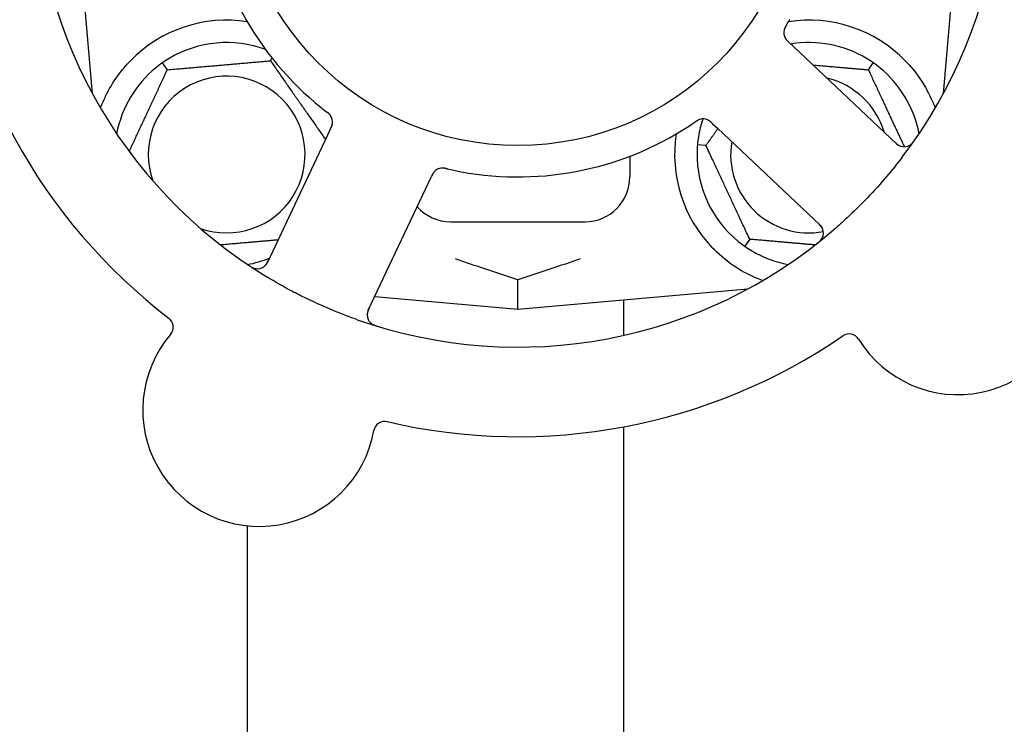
# Model space of a CAD drawing. Header units: inches. Extents: x 5 to 1128, y -85 to 748.
# Tile 59 of 256: x 125.84 to 128.59, y 224.73 to 226.7. Entities that reach past the tile are written whole.
import ezdxf

# ---------------------------------------------------------------- set-up
doc = ezdxf.new("R2010")
doc.units = ezdxf.units.IN
doc.header["$LTSCALE"] = 32
doc.header["$MEASUREMENT"] = 0
doc.layers.add('Dimension (ANSI)', color=7, linetype='Continuous', lineweight=25)
doc.layers.add('Visible (ANSI)', color=7, linetype='Continuous', lineweight=30)
doc.styles.add('Note Text (ANSI)', font='tahoma.ttf')
doc.dimstyles.new('SB Fraction-16 (ANSI)', dxfattribs={"dimscale": 32, "dimtxt": 0.125, "dimasz": 0.098425, "dimexe": 0.125, "dimexo": 0.0625, "dimgap": 0.031496, "dimtad": 0, "dimtih": 1, "dimtoh": 1, "dimdec": 4, "dimrnd": 1e-08, "dimzin": 0, "dimdsep": 46, "dimlunit": 5, "dimtxsty": 'Note Text (ANSI)', "dimcen": 0.09, "dimdle": 0.393701, "dimclrd": 256, "dimclre": 256, "dimclrt": 256, "dimadec": 0, "dimazin": 3, "dimtfac": 0.96, "dimtofl": 0, "dimtmove": 0, "dimatfit": 3, "dimfxl": 1, "dimfrac": 2, "dimtolj": 1, "dimtzin": 12, "dimlwd": -1, "dimlwe": -1, "dimarcsym": 0})

# ---------------------------------------------------------------- blocks, each defined once
blk = doc.blocks.new('*D16')
at = {"layer": 'Defpoints', "color": 0, "transparency": 16777216}
for p in [(170.3073, 471.9837), (79.417, 159.272), (130.3698, 159.272)]:
    blk.add_point(p, dxfattribs=at)
at = {"layer": 'Dimension (ANSI)', "transparency": 16777216}
for p, q in [((168.3073, 471.9837), (75.417, 471.9837)), ((79.417, 468.8341), (79.417, 327.6609)), ((79.417, 162.4216), (79.417, 320.5948)), ((128.3698, 159.272), (75.417, 159.272))]:
    blk.add_line(p, q, dxfattribs=at)
for points in [[(78.8921, 468.8341), (79.9419, 468.8341), (79.417, 471.9837)], [(78.8921, 162.4216), (79.9419, 162.4216), (79.417, 159.272)]]:
    blk.add_solid(points, dxfattribs=at)
at = {"layer": 'Dimension (ANSI)', "transparency": 16777216, "insert": (67.2142, 326.653), "char_height": 4, "attachment_point": 1, "style": 'Note Text (ANSI)'}
blk.add_mtext('\\A1;312 11/16', dxfattribs=at)

msp = doc.modelspace()

# ---------------------------------------------------------------- linework, layer by layer
at = {"layer": 'Visible (ANSI)'}
for p, q in [((125.98925, 227.1342), (126.04542, 226.49222)), ((128.42059, 226.49222), (128.47675, 227.1342)), ((128.0037, 226.62158), (127.98922, 226.63523)), ((128.28964, 226.35196), (128.0037, 226.62158)), ((126.5425, 226.58333), (126.54643, 226.59176)), ((126.25493, 226.55817), (126.24126, 226.57769)), ((128.21108, 226.55817), (128.22474, 226.57769)), ((126.04368, 226.49545), (126.04514, 226.49545)), ((128.42087, 226.49545), (128.42233, 226.49545)), ((127.77555, 226.40857), (127.79, 226.39494)), ((127.79, 226.39494), (128.07595, 226.12532)), ((126.70204, 226.37602), (126.53399, 226.02075)), ((126.71054, 226.39398), (126.70204, 226.37602)), ((127.75793, 226.34686), (127.73419, 226.34894)), ((127.5455, 226.31691), (127.5455, 226.2592)), ((126.98363, 226.24281), (126.99214, 226.2608)), ((126.81557, 225.88755), (126.98363, 226.24281)), ((127.0455, 226.1342), (127.4205, 226.1342)), ((127.87993, 226.08523), (127.86626, 226.06572)), ((127.233, 225.89045), (127.233, 225.97192)), ((127.233, 225.89045), (127.87499, 225.94662)), ((126.83348, 225.92541), (127.233, 225.89045)), ((127.528, 225.91626), (127.528, 225.81683)), ((127.528, 225.56163), (127.528, 211.52808)), ((126.478, 225.28549), (126.478, 211.52808))]:
    msp.add_line(p, q, dxfattribs=at)
msp.add_circle((127.233, 227.1342), 0.7875, dxfattribs=at)
for centre, radius, start, end in [((127.233, 227.1342), 1.35, 322.62287, 22.74397), ((127.233, 227.1342), 1.35, 178.62287, 238.74397), ((127.233, 227.1342), 0.875, 186.19111, 231.17573), ((127.233, 227.1342), 1.6, 184.81714, 232.5497), ((126.4205, 226.3217), 0.375, 81.21293, 135.72238), ((128.0455, 226.3217), 0.375, 44.27762, 98.78707), ((128.00646, 226.66192), 0.03125, 167.46904, 209.46837), ((126.4205, 226.3217), 0.3125, 69.72028, 120.84193), ((128.0455, 226.3217), 0.3125, 59.15807, 99.35248), ((126.4205, 226.3217), 0.3125, 129.15807, 169.28378), ((128.0455, 226.3217), 0.3125, 10.71622, 50.84193), ((126.4205, 226.3217), 0.21875, 250.34111, 199.65889), ((128.0455, 226.3217), 0.21875, 16.71618, 76.65066), ((126.68477, 226.41258), 0.03125, 352.67765, 34.13682), ((127.233, 227.1342), 0.875, 258.19111, 303.17573), ((128.0455, 226.3217), 0.3125, 161.46237, 170.84193), ((127.74989, 226.38981), 0.03125, 64.67765, 106.13682), ((128.0455, 226.3217), 0.375, 171.21293, 223.75453), ((128.0455, 226.3217), 0.21875, 170.57954, 280.53406), ((128.31108, 226.3747), 0.03125, 226.68342, 324.83549), ((128.0455, 226.3217), 0.3125, 179.15807, 230.84193), ((127.02285, 226.25265), 0.03125, 95.46904, 137.46837), ((127.4205, 226.2592), 0.125, 270, 0), ((128.46078, 225.97653), 0.325, 211.56477, 61.80207), ((127.0455, 226.2592), 0.125, 221.64189, 270), ((128.05451, 226.10259), 0.03125, 308.53135, 46.68342), ((127.233, 227.1342), 1.35, 250.62287, 310.74397), ((128.0455, 226.3217), 0.3125, 239.15807, 259.28378), ((126.4205, 226.3217), 0.3125, 280.71622, 292.42184), ((126.50574, 226.03412), 0.03125, 236.53135, 334.68342), ((126.84382, 225.87419), 0.03125, 154.68342, 252.83549), ((126.24024, 225.83983), 0.03125, 319.56477, 52.51231), ((126.51139, 225.60877), 0.325, 139.56477, 349.80207), ((128.15724, 225.79004), 0.03125, 31.56477, 124.51231), ((127.233, 227.1342), 1.6, 256.81714, 304.5497), ((126.86202, 225.5457), 0.03125, 76.85452, 169.80207)]:
    msp.add_arc(centre, radius, start, end, dxfattribs=at)
for points, knots in [([(127.98286, 226.68328), (127.98311, 226.68368), (127.98337, 226.68412), (127.98365, 226.68459), (127.98617, 226.6888), (127.98956, 226.69457), (127.99223, 226.69923)], [0.48080563, 0.48080563, 0.48080563, 0.48080563, 0.5329828, 0.5329828, 0.5329828, 1, 1, 1, 1]), ([(127.98284, 226.68324), (127.98269, 226.68299), (127.98253, 226.68273), (127.98212, 226.68203), (127.98186, 226.6816), (127.98105, 226.68023), (127.98051, 226.67928), (127.97941, 226.67729), (127.97885, 226.67622), (127.97783, 226.67409), (127.97739, 226.67306), (127.9766, 226.671), (127.97631, 226.67004), (127.97599, 226.66884), (127.97592, 226.6685), (127.97586, 226.66825)], [0.001596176, 0.001596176, 0.001596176, 0.001596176, 0.00393777, 0.00393777, 0.007842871, 0.007842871, 0.016055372, 0.016055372, 0.025513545, 0.025513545, 0.037191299, 0.037191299, 0.054193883, 0.054193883, 0.061558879, 0.061558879, 0.061558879, 0.061558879]), ([(127.98284, 226.68324), (127.98256, 226.68277), (127.98228, 226.68231), (127.98172, 226.68137), (127.98144, 226.6809), (127.98052, 226.67934), (127.97989, 226.67823), (127.97891, 226.6764), (127.97853, 226.67564), (127.9777, 226.67389), (127.9773, 226.67295), (127.97668, 226.67126), (127.97643, 226.67049), (127.97608, 226.66925), (127.97596, 226.66873), (127.97589, 226.66842), (127.97588, 226.66838), (127.97588, 226.66836), (127.97588, 226.66836), (127.97588, 226.66836)], [0, 0, 0, 0, 0.004180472, 0.004180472, 0.008305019, 0.008305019, 0.018114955, 0.018114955, 0.025612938, 0.025612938, 0.036850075, 0.036850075, 0.047489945, 0.047489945, 0.056089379, 0.056089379, 0.05828692, 0.05828692, 0.058652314, 0.058652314, 0.058652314, 0.058652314]), ([(127.97865, 226.64768), (127.97869, 226.6476), (127.97874, 226.64751), (127.97889, 226.64724), (127.97899, 226.64704), (127.97949, 226.64617), (127.97999, 226.64538), (127.9813, 226.64353), (127.98219, 226.6424), (127.98413, 226.64022), (127.98518, 226.63913), (127.98673, 226.6376), (127.98722, 226.63712), (127.98797, 226.63642), (127.98822, 226.63618), (127.98871, 226.63571), (127.98895, 226.63549), (127.98919, 226.63526)], [0.038929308, 0.038929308, 0.038929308, 0.038929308, 0.040726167, 0.040726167, 0.043941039, 0.043941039, 0.054249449, 0.054249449, 0.066768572, 0.066768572, 0.07820649, 0.07820649, 0.083402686, 0.083402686, 0.086046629, 0.086046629, 0.08863019, 0.08863019, 0.08863019, 0.08863019]), ([(127.97903, 226.64696), (127.97903, 226.64696), (127.97903, 226.64695), (127.97906, 226.64689), (127.97917, 226.64669), (127.97952, 226.6461), (127.9798, 226.64563), (127.98046, 226.64461), (127.98085, 226.64407), (127.98136, 226.64338), (127.9815, 226.64321), (127.98248, 226.64197), (127.9837, 226.6406), (127.98578, 226.63851), (127.98641, 226.6379), (127.98741, 226.63695), (127.98775, 226.63662), (127.98846, 226.63595), (127.98883, 226.6356), (127.98919, 226.63526)], [0.028019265, 0.028019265, 0.028019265, 0.028019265, 0.028672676, 0.028672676, 0.033062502, 0.033062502, 0.040781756, 0.040781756, 0.051074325, 0.051074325, 0.054504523, 0.054504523, 0.075062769, 0.075062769, 0.083066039, 0.083066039, 0.087153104, 0.087153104, 0.091266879, 0.091266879, 0.091266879, 0.091266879]), ([(126.06917, 226.4528), (126.0732, 226.4636), (126.07792, 226.47463), (126.0915, 226.50275), (126.10286, 226.52238), (126.12721, 226.5561), (126.13935, 226.57052), (126.15202, 226.5835)], [1.39731378, 1.39731378, 1.39731378, 1.39731378, 1.49356897, 1.49356897, 1.66386875, 1.66386875, 1.79881771, 1.79881771, 1.79881771, 1.79881771]), ([(128.31399, 226.5835), (128.32875, 226.56836), (128.34267, 226.55141), (128.36944, 226.5124), (128.38135, 226.48999), (128.3924, 226.46426), (128.39469, 226.45855), (128.39684, 226.4528)], [0.55181372, 0.55181372, 0.55181372, 0.55181372, 0.71000954, 0.71000954, 0.90366002, 0.90366002, 0.95550669, 0.95550669, 0.95550669, 0.95550669]), ([(126.71105, 226.42949), (126.71093, 226.42968), (126.71076, 226.42993), (126.71025, 226.43065), (126.70986, 226.43116), (126.70901, 226.4322), (126.70855, 226.43273), (126.70758, 226.43376), (126.70709, 226.43425), (126.70588, 226.43541), (126.70511, 226.4361), (126.70395, 226.43709), (126.70361, 226.43739), (126.70232, 226.43845), (126.70135, 226.43922), (126.70007, 226.44021), (126.69976, 226.44046), (126.6993, 226.44081), (126.69916, 226.44092), (126.69902, 226.44103)], [0.044252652, 0.044252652, 0.044252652, 0.044252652, 0.050671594, 0.050671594, 0.061250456, 0.061250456, 0.071050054, 0.071050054, 0.078610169, 0.078610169, 0.087196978, 0.087196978, 0.090753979, 0.090753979, 0.100050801, 0.100050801, 0.10314767, 0.10314767, 0.10451733, 0.10451733, 0.10451733, 0.10451733]), ([(126.71085, 226.42981), (126.71085, 226.42981), (126.71083, 226.42983), (126.71076, 226.42994), (126.71068, 226.43006), (126.71042, 226.43043), (126.71021, 226.43072), (126.70947, 226.4317), (126.70887, 226.43243), (126.70751, 226.43389), (126.70676, 226.43463), (126.70496, 226.43628), (126.70385, 226.43723), (126.70165, 226.439), (126.70055, 226.43985), (126.69932, 226.44079), (126.69917, 226.44091), (126.69902, 226.44103)], [0.030853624, 0.030853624, 0.030853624, 0.030853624, 0.032941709, 0.032941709, 0.03638518, 0.03638518, 0.042347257, 0.042347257, 0.055267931, 0.055267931, 0.065838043, 0.065838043, 0.077516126, 0.077516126, 0.087897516, 0.087897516, 0.089364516, 0.089364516, 0.089364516, 0.089364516]), ([(126.71054, 226.39398), (126.71077, 226.39446), (126.711, 226.39494), (126.71144, 226.39587), (126.71165, 226.39633), (126.71213, 226.39737), (126.71239, 226.39793), (126.71329, 226.39997), (126.71383, 226.4013), (126.71459, 226.4034), (126.71488, 226.40433), (126.71531, 226.40604), (126.71547, 226.40679), (126.71569, 226.40805), (126.71577, 226.40861), (126.71581, 226.40893), (126.71581, 226.40898), (126.71581, 226.40898), (126.71581, 226.40898), (126.71581, 226.40898)], [0, 0, 0, 0, 0.004355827, 0.004355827, 0.008687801, 0.008687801, 0.014307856, 0.014307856, 0.029588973, 0.029588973, 0.043844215, 0.043844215, 0.054171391, 0.054171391, 0.061954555, 0.061954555, 0.063871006, 0.063871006, 0.063878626, 0.063878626, 0.063878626, 0.063878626]), ([(126.71056, 226.39402), (126.71069, 226.39429), (126.71081, 226.39456), (126.71151, 226.39604), (126.71209, 226.39729), (126.71324, 226.39992), (126.71381, 226.40133), (126.71469, 226.40388), (126.71503, 226.40506), (126.71555, 226.40727), (126.71573, 226.40835), (126.71584, 226.40926), (126.71586, 226.40939), (126.71587, 226.4095)], [0, 0, 0, 0, 0.002309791, 0.002309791, 0.012623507, 0.012623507, 0.024338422, 0.024338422, 0.035397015, 0.035397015, 0.047442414, 0.047442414, 0.049661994, 0.049661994, 0.049661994, 0.049661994]), ([(127.74193, 226.42003), (127.74171, 226.41997), (127.74142, 226.41989), (127.74058, 226.41962), (127.73997, 226.41941), (127.73872, 226.41892), (127.73807, 226.41865), (127.7368, 226.41804), (127.73618, 226.41773), (127.7347, 226.41694), (127.73381, 226.41642), (127.73251, 226.41563), (127.73212, 226.41539), (127.73071, 226.4145), (127.72968, 226.41381), (127.72834, 226.4129), (127.72801, 226.41268), (127.72753, 226.41235), (127.72739, 226.41225), (127.72724, 226.41215)], [0.044252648, 0.044252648, 0.044252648, 0.044252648, 0.050671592, 0.050671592, 0.061250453, 0.061250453, 0.071050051, 0.071050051, 0.078610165, 0.078610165, 0.087196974, 0.087196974, 0.090753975, 0.090753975, 0.100050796, 0.100050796, 0.103147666, 0.103147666, 0.104517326, 0.104517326, 0.104517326, 0.104517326]), ([(127.74157, 226.41994), (127.74157, 226.41994), (127.74154, 226.41993), (127.74141, 226.41989), (127.74127, 226.41985), (127.74084, 226.41972), (127.7405, 226.41961), (127.73933, 226.41921), (127.73846, 226.41886), (127.73665, 226.41802), (127.73572, 226.41754), (127.73359, 226.41633), (127.73235, 226.41557), (127.72998, 226.41403), (127.72883, 226.41324), (127.72756, 226.41237), (127.7274, 226.41226), (127.72724, 226.41215)], [0.030853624, 0.030853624, 0.030853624, 0.030853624, 0.032941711, 0.032941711, 0.036385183, 0.036385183, 0.042347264, 0.042347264, 0.055267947, 0.055267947, 0.065838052, 0.065838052, 0.077516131, 0.077516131, 0.087897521, 0.087897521, 0.089364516, 0.089364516, 0.089364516, 0.089364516]), ([(127.77551, 226.4086), (127.7753, 226.40881), (127.77508, 226.40901), (127.77389, 226.41013), (127.77288, 226.41107), (127.77073, 226.41297), (127.76956, 226.41395), (127.76741, 226.41557), (127.76639, 226.41626), (127.76446, 226.41744), (127.76349, 226.41794), (127.76265, 226.41833), (127.76253, 226.41839), (127.76243, 226.41843)], [0, 0, 0, 0, 0.002309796, 0.002309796, 0.012623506, 0.012623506, 0.024338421, 0.024338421, 0.035397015, 0.035397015, 0.047442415, 0.047442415, 0.049661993, 0.049661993, 0.049661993, 0.049661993]), ([(127.77554, 226.40857), (127.77516, 226.40893), (127.77477, 226.4093), (127.77402, 226.41001), (127.77365, 226.41035), (127.77282, 226.41112), (127.77235, 226.41155), (127.7707, 226.41304), (127.7696, 226.41396), (127.76784, 226.41533), (127.76704, 226.41589), (127.76555, 226.41683), (127.76489, 226.41722), (127.76376, 226.41782), (127.76325, 226.41806), (127.76295, 226.4182), (127.76291, 226.41822), (127.76291, 226.41822), (127.76291, 226.41822), (127.76291, 226.41822)], [0, 0, 0, 0, 0.004355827, 0.004355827, 0.0086878, 0.0086878, 0.014307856, 0.014307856, 0.029588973, 0.029588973, 0.043844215, 0.043844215, 0.054171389, 0.054171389, 0.061954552, 0.061954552, 0.063871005, 0.063871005, 0.063878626, 0.063878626, 0.063878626, 0.063878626]), ([(128.28374, 226.35753), (128.28443, 226.35688), (128.28512, 226.35623), (128.28783, 226.35372), (128.28988, 226.35193), (128.2935, 226.34917), (128.29512, 226.34809), (128.2979, 226.34651), (128.2992, 226.34589), (128.30132, 226.34505), (128.30213, 226.34478), (128.303, 226.34452), (128.30318, 226.34447), (128.30334, 226.34442)], [0, 0, 0, 0, 0.007248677, 0.007248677, 0.028564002, 0.028564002, 0.04748221, 0.04748221, 0.065361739, 0.065361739, 0.076705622, 0.076705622, 0.079955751, 0.079955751, 0.079955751, 0.079955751]), ([(128.32626, 226.34738), (128.32651, 226.34753), (128.32682, 226.34771), (128.32783, 226.34835), (128.3286, 226.34889), (128.33025, 226.35018), (128.33121, 226.35101), (128.33277, 226.35255), (128.33326, 226.35306), (128.33445, 226.35435), (128.33518, 226.35518), (128.33666, 226.35698), (128.33744, 226.35798), (128.33861, 226.35955), (128.33904, 226.36015), (128.33988, 226.36134), (128.34029, 226.36192), (128.3407, 226.36251)], [0.051298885, 0.051298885, 0.051298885, 0.051298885, 0.057269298, 0.057269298, 0.069785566, 0.069785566, 0.083632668, 0.083632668, 0.089458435, 0.089458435, 0.09782017, 0.09782017, 0.107290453, 0.107290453, 0.113094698, 0.113094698, 0.118968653, 0.118968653, 0.118968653, 0.118968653]), ([(128.30579, 226.31467), (128.29187, 226.29645), (128.27758, 226.2787), (128.24548, 226.24083), (128.22731, 226.22064), (128.19007, 226.18172), (128.17128, 226.16321), (128.13959, 226.13376), (128.12698, 226.12247), (128.11412, 226.1114)], [-0.73117336, -0.73117336, -0.73117336, -0.73117336, -0.55242948, -0.55242948, -0.34016147, -0.34016147, -0.13232742, -0.13232742, 0, 0, 0, 0]), ([(127.00071, 226.2747), (127.00064, 226.27464), (127.00057, 226.27456), (127.00036, 226.27434), (127.00021, 226.27418), (126.99954, 226.27344), (126.99893, 226.27272), (126.99758, 226.2709), (126.99679, 226.26971), (126.99531, 226.26719), (126.9946, 226.26585), (126.99362, 226.2639), (126.99332, 226.26329), (126.99288, 226.26236), (126.99273, 226.26205), (126.99244, 226.26144), (126.9923, 226.26114), (126.99216, 226.26084)], [0.038929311, 0.038929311, 0.038929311, 0.038929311, 0.040726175, 0.040726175, 0.043941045, 0.043941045, 0.054249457, 0.054249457, 0.066768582, 0.066768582, 0.078206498, 0.078206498, 0.083402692, 0.083402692, 0.086046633, 0.086046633, 0.088630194, 0.088630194, 0.088630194, 0.088630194]), ([(127.00014, 226.27412), (127.00014, 226.27412), (127.00014, 226.27412), (127.00009, 226.27407), (126.99993, 226.2739), (126.99947, 226.27339), (126.99912, 226.27298), (126.99835, 226.27203), (126.99795, 226.2715), (126.99746, 226.2708), (126.99734, 226.27062), (126.99646, 226.26929), (126.99554, 226.26771), (126.9942, 226.26509), (126.99381, 226.2643), (126.99321, 226.26306), (126.993, 226.26263), (126.99259, 226.26175), (126.99237, 226.26129), (126.99216, 226.26084)], [0.028019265, 0.028019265, 0.028019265, 0.028019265, 0.028672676, 0.028672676, 0.033062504, 0.033062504, 0.040781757, 0.040781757, 0.051074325, 0.051074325, 0.054504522, 0.054504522, 0.07506277, 0.07506277, 0.083066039, 0.083066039, 0.087153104, 0.087153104, 0.091266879, 0.091266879, 0.091266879, 0.091266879]), ([(127.03583, 226.28171), (127.03554, 226.28177), (127.03524, 226.28184), (127.03446, 226.28202), (127.03396, 226.28213), (127.03241, 226.28248), (127.03134, 226.28271), (127.0291, 226.28313), (127.02792, 226.28333), (127.02558, 226.28365), (127.02446, 226.28375), (127.02225, 226.28386), (127.02125, 226.28384), (127.02001, 226.28377), (127.01967, 226.28374), (127.01942, 226.28371)], [0.001596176, 0.001596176, 0.001596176, 0.001596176, 0.003937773, 0.003937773, 0.007842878, 0.007842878, 0.016055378, 0.016055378, 0.025513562, 0.025513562, 0.03719134, 0.03719134, 0.0541939, 0.0541939, 0.061558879, 0.061558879, 0.061558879, 0.061558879]), ([(127.03583, 226.28171), (127.0353, 226.28183), (127.03476, 226.28195), (127.0337, 226.2822), (127.03317, 226.28232), (127.0314, 226.28271), (127.03015, 226.28296), (127.02811, 226.28333), (127.02726, 226.28346), (127.02534, 226.28371), (127.02433, 226.28379), (127.02253, 226.28387), (127.02172, 226.28387), (127.02043, 226.28381), (127.0199, 226.28377), (127.01958, 226.28373), (127.01954, 226.28373), (127.01953, 226.28373), (127.01953, 226.28373), (127.01953, 226.28373)], [0, 0, 0, 0, 0.004180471, 0.004180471, 0.008305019, 0.008305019, 0.018114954, 0.018114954, 0.025612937, 0.025612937, 0.036850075, 0.036850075, 0.047489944, 0.047489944, 0.05608938, 0.05608938, 0.05828692, 0.05828692, 0.058652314, 0.058652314, 0.058652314, 0.058652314]), ([(127.03587, 226.2817), (127.03633, 226.28159), (127.03683, 226.28148), (127.03736, 226.28135), (127.04214, 226.28026), (127.04867, 226.27882), (127.05394, 226.27772)], [0.48080563, 0.48080563, 0.48080563, 0.48080563, 0.5329828, 0.5329828, 0.5329828, 1, 1, 1, 1]), ([(128.08425, 226.11218), (128.08415, 226.11246), (128.08403, 226.11281), (128.08338, 226.11448), (128.08263, 226.11607), (128.081, 226.11879), (128.08015, 226.12004), (128.07776, 226.12309), (128.07613, 226.12492), (128.07363, 226.12746), (128.07288, 226.12819), (128.07143, 226.12958), (128.07073, 226.13024), (128.07004, 226.1309)], [0.058736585, 0.058736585, 0.058736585, 0.058736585, 0.064782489, 0.064782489, 0.086145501, 0.086145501, 0.103238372, 0.103238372, 0.123434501, 0.123434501, 0.131598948, 0.131598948, 0.13893919, 0.13893919, 0.13893919, 0.13893919]), ([(128.06843, 226.07375), (128.06893, 226.07414), (128.06941, 226.07452), (128.07072, 226.07557), (128.07156, 226.07625), (128.07308, 226.07755), (128.07377, 226.07816), (128.07551, 226.07977), (128.07655, 226.0808), (128.07829, 226.08267), (128.07903, 226.08353), (128.08022, 226.08505), (128.0807, 226.08572), (128.08162, 226.08711), (128.08202, 226.0878), (128.08244, 226.08859), (128.08253, 226.08876), (128.0826, 226.08891)], [0, 0, 0, 0, 0.005149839, 0.005149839, 0.013554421, 0.013554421, 0.020527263, 0.020527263, 0.031641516, 0.031641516, 0.041623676, 0.041623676, 0.051235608, 0.051235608, 0.063734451, 0.063734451, 0.067355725, 0.067355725, 0.067355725, 0.067355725]), ([(127.91609, 225.96982), (127.90947, 225.97223), (127.90284, 225.97483), (127.87675, 225.98612), (127.85471, 225.99783), (127.81245, 226.02682), (127.79219, 226.04403), (127.77464, 226.06236)], [1.38940877, 1.38940877, 1.38940877, 1.38940877, 1.45134152, 1.45134152, 1.64787025, 1.64787025, 1.84130789, 1.84130789, 1.84130789, 1.84130789]), ([(126.48262, 226.01196), (126.48314, 226.01161), (126.48365, 226.01127), (126.48506, 226.01035), (126.48596, 226.00976), (126.48766, 226.00872), (126.48846, 226.00825), (126.49052, 226.00709), (126.49183, 226.00642), (126.49414, 226.00534), (126.49519, 226.00491), (126.497, 226.00425), (126.49779, 226.004), (126.49939, 226.00355), (126.50017, 226.00338), (126.50106, 226.00322), (126.50125, 226.00319), (126.50141, 226.00317)], [0, 0, 0, 0, 0.005149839, 0.005149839, 0.013554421, 0.013554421, 0.020527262, 0.020527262, 0.031641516, 0.031641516, 0.041623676, 0.041623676, 0.051235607, 0.051235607, 0.06373445, 0.06373445, 0.067355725, 0.067355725, 0.067355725, 0.067355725]), ([(126.52405, 226.0088), (126.52429, 226.00898), (126.52458, 226.0092), (126.52597, 226.01033), (126.52725, 226.01154), (126.52933, 226.01392), (126.53026, 226.01512), (126.53243, 226.01834), (126.53366, 226.02045), (126.5353, 226.02362), (126.53576, 226.02456), (126.53664, 226.02636), (126.53705, 226.02723), (126.53746, 226.0281)], [0.058736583, 0.058736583, 0.058736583, 0.058736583, 0.064782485, 0.064782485, 0.086145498, 0.086145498, 0.103238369, 0.103238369, 0.123434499, 0.123434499, 0.131598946, 0.131598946, 0.138939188, 0.138939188, 0.138939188, 0.138939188]), ([(126.78509, 225.86067), (126.77688, 225.86356), (126.76869, 225.86653), (126.73745, 225.8782), (126.7148, 225.88738), (126.67583, 225.90441), (126.65944, 225.91197), (126.62938, 225.92657), (126.61569, 225.93351), (126.57865, 225.95309), (126.55549, 225.96621), (126.53254, 225.98014)], [-0.73117437, -0.73117437, -0.73117437, -0.73117437, -0.66329539, -0.66329539, -0.47009836, -0.47009836, -0.32966499, -0.32966499, -0.20932583, -0.20932583, 0, 0, 0, 0]), ([(126.81904, 225.89488), (126.81863, 225.89403), (126.81823, 225.89317), (126.81668, 225.88982), (126.81561, 225.88732), (126.8141, 225.88302), (126.81358, 225.88114), (126.81293, 225.87802), (126.81275, 225.87658), (126.8126, 225.87431), (126.81259, 225.87345), (126.81262, 225.87255), (126.81262, 225.87236), (126.81263, 225.87219)], [0, 0, 0, 0, 0.007248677, 0.007248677, 0.028564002, 0.028564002, 0.047482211, 0.047482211, 0.06536174, 0.06536174, 0.076705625, 0.076705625, 0.079955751, 0.079955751, 0.079955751, 0.079955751]), ([(126.82253, 225.85131), (126.82274, 225.85112), (126.82301, 225.85088), (126.82394, 225.85011), (126.82468, 225.84955), (126.82642, 225.84838), (126.82751, 225.84772), (126.82946, 225.84672), (126.83009, 225.84641), (126.83169, 225.84567), (126.8327, 225.84524), (126.83487, 225.84438), (126.83606, 225.84396), (126.83792, 225.84333), (126.83862, 225.8431), (126.84001, 225.84267), (126.84069, 225.84246), (126.84138, 225.84225)], [0.051298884, 0.051298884, 0.051298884, 0.051298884, 0.057269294, 0.057269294, 0.069785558, 0.069785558, 0.083632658, 0.083632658, 0.089458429, 0.089458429, 0.097820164, 0.097820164, 0.107290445, 0.107290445, 0.113094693, 0.113094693, 0.118968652, 0.118968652, 0.118968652, 0.118968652])]:
    msp.add_open_spline(points, degree=3, knots=knots, dxfattribs=at)
for points in [[(126.26029, 226.59001), (126.25409, 226.5863), (126.24751, 226.58205), (126.24126, 226.57769)], [(128.22474, 226.57769), (128.2185, 226.58205), (128.21192, 226.5863), (128.20571, 226.59001)], [(126.24126, 226.57769), (126.23502, 226.57331), (126.22878, 226.56858), (126.22317, 226.56402)], [(128.24283, 226.56402), (128.23723, 226.56858), (128.23099, 226.57331), (128.22474, 226.57769)], [(126.68444, 226.45251), (126.68909, 226.44876), (126.69511, 226.44404), (126.69902, 226.44103)], [(127.71181, 226.40183), (127.71681, 226.4051), (127.72316, 226.40937), (127.72724, 226.41216)], [(127.73699, 226.37144), (127.73584, 226.3643), (127.73486, 226.35653), (127.73419, 226.34894)], [(127.73419, 226.34894), (127.73353, 226.34134), (127.73314, 226.33352), (127.73304, 226.32629)], [(127.84817, 226.07939), (127.85378, 226.07482), (127.86002, 226.07009), (127.86626, 226.06572)], [(127.86626, 226.06572), (127.87251, 226.06135), (127.87909, 226.0571), (127.88529, 226.05339)], [(127.233, 225.97192), (127.17272, 225.99157), (127.11332, 226.01168), (127.05869, 226.03023)], [(127.40731, 226.03023), (127.35269, 226.01169), (127.29328, 225.99157), (127.233, 225.97192)]]:
    msp.add_open_spline(points, degree=3, dxfattribs=at)
for points, weights in [([(126.25493, 226.55817), (126.39871, 226.57075), (126.5425, 226.58333)], [1.04422863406, 1.20577136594, 1.04422863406]), ([(126.5425, 226.58333), (126.62069, 226.47166), (126.69625, 226.36376)], [1.04422863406, 1.19550179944, 1.06346205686]), ([(128.05662, 226.57168), (128.12834, 226.56541), (128.21108, 226.55817)], [1.12448377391, 1.13145726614, 1.04422863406]), ([(126.14859, 226.33012), (126.20018, 226.44077), (126.25493, 226.55817)], [1.07748863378, 1.18694802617, 1.04422863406]), ([(128.21108, 226.55817), (128.26313, 226.44654), (128.31121, 226.34345)], [1.04422863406, 1.17902301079, 1.08886732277]), ([(126.06943, 226.44967), (126.0693, 226.45124), (126.06917, 226.4528)], [0.999914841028, 0.999914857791, 0.999914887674]), ([(128.39684, 226.4528), (128.39671, 226.45124), (128.39658, 226.44967)], [0.999914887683, 0.9999148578, 0.999914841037]), ([(127.75793, 226.34686), (127.77516, 226.37147), (127.79096, 226.39404)], [1.04422863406, 1.07418802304, 1.09303499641]), ([(127.87993, 226.08523), (127.81893, 226.21605), (127.75793, 226.34686)], [1.04422863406, 1.20577136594, 1.04422863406]), ([(126.56356, 226.08326), (126.47967, 226.07592), (126.40332, 226.06924)], [1.06521891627, 1.14516515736, 1.11819795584]), ([(128.06268, 226.06924), (127.97731, 226.07671), (127.87993, 226.08523)], [1.11819795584, 1.14843950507, 1.04422863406])]:
    msp.add_rational_spline(points, weights, degree=2, dxfattribs=at)

# ---------------------------------------------------------------- dimensions: what is measured, and where the dimension line sits
at = {"layer": 'Dimension (ANSI)'}
dim = msp.add_linear_dim(base=(79.41701, 159.27197), p1=(170.30726, 471.98367), p2=(130.36976, 159.27197), angle=270, dimstyle='SB Fraction-16 (ANSI)', override={"dimgap": 0.031496, "dimdec": 4, "dimtol": 0, "dimlim": 0, "dimtp": 0, "dimtm": 0, "dimtdec": 2, "dimatfit": 1}, dxfattribs=at)
dim.commit()
dim.dimension.update_dxf_attribs({"geometry": '*D16', "text_midpoint": (79.41701, 324.12782), "dimtype": 160})

doc.saveas('drawing.dxf')
